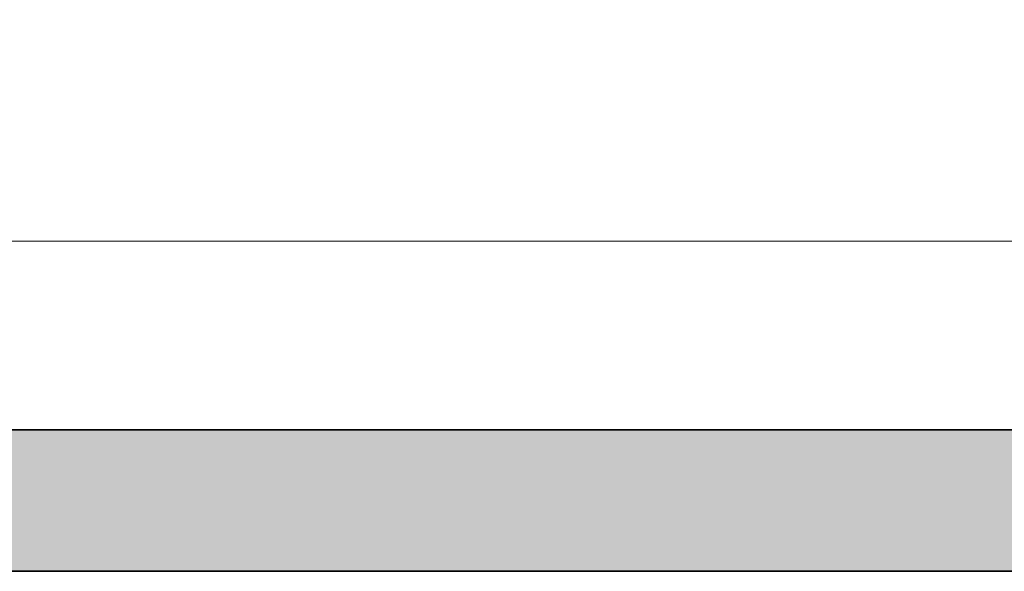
# Model space of a CAD drawing. Extents: x -289599 to -184549, y 66678 to 295474.
# Tile 175 of 256: x -265800 to -264756, y 70914 to 71498. Entities that reach past the tile are written whole.
import ezdxf

# ---------------------------------------------------------------- set-up
doc = ezdxf.new("R2010")
doc.units = 0
doc.header["$MEASUREMENT"] = 0
doc.linetypes.add('Wipeout_Contour', pattern=[1000, 0, -1000])
doc.layers.add('Model stropy', color=8, linetype='Continuous')
doc.layers.add('Model Ściany', color=8, linetype='Continuous')
doc.layers.add('Model teren_Nr_Pióra__26', color=8, linetype='Continuous', lineweight=35)
doc.layers.add('Model Ściany_Nr_Pióra__87', color=8, linetype='Continuous', lineweight=20)

msp = doc.modelspace()

# ---------------------------------------------------------------- linework, layer by layer
at = {"layer": 'Model teren_Nr_Pióra__26', "linetype": 'Continuous'}
msp.add_line((-286128.2, 70913.5), (-260835.3, 70913.5), dxfattribs=at)

# ---------------------------------------------------------------- wipeouts: each hides what was drawn before it
at = {"color": 254, "linetype": 'Wipeout_Contour', "lineweight": 0, "ltscale": 1926976.399866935}
msp.add_wipeout([(-266429.9, 71363.5), (-266079.9, 71363.5), (-266079.9, 71263.5), (-260835.3, 71263.5), (-260835.3, 71513.5), (-266429.9, 71513.5)], dxfattribs=at).dxf.layer = 'Model stropy'

# ---------------------------------------------------------------- next in the draw order: wipeouts: each hides what was drawn before it
at = {"color": 254, "linetype": 'Wipeout_Contour', "lineweight": 0, "ltscale": 1283604.086263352}
msp.add_wipeout([(-267629.9, 71063.5), (-260835.3, 71063.5), (-260835.3, 71263.5), (-267629.9, 71263.5)], dxfattribs=at).dxf.layer = 'Model Ściany'

# ---------------------------------------------------------------- next in the draw order: hatches: boundary and pattern name
at = {"layer": 'Model teren_Nr_Pióra__26', "linetype": 'Continuous'}
msp.add_hatch(color=256, dxfattribs=at).paths.add_polyline_path([(-286128.2, 70913.5), (-260835.3, 70913.5), (-260835.3, 71063.5), (-286128.2, 71063.5)], flags=0)

# ---------------------------------------------------------------- next in the draw order: linework, layer by layer
msp.add_line((-286128.2, 71063.5), (-260835.3, 71063.5), dxfattribs=at)
at = {"layer": 'Model Ściany_Nr_Pióra__87', "linetype": 'Continuous'}
msp.add_line((-260835.3, 71263.5), (-267629.9, 71263.5), dxfattribs=at)

doc.saveas('drawing.dxf')
